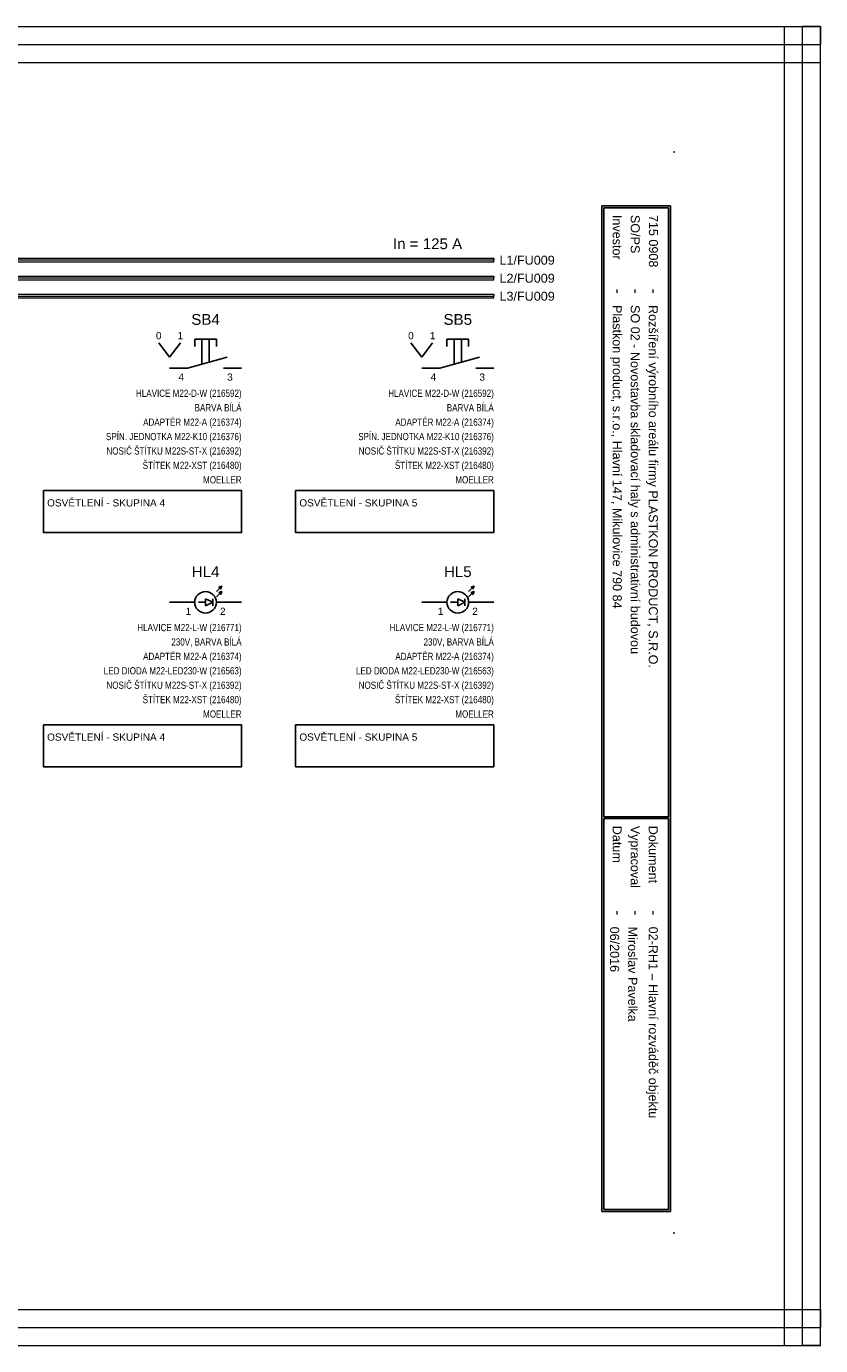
# Model space of a CAD drawing. Extents: x -721 to 7843, y 2912 to 4139.
# Tile 20 of 32: x 4390 to 4611, y 3359 to 3725. Entities that reach past the tile are written whole.
import ezdxf
from ezdxf.enums import TextEntityAlignment as Align

# ---------------------------------------------------------------- set-up
doc = ezdxf.new("R2010")
doc.units = 0
doc.header["$MEASUREMENT"] = 0
for name, color, linetype in [('1-KRESBA', 7, 'Continuous'), ('__Bílá', 7, 'Continuous'), ('__Oranžová', 30, 'Continuous'), ('__Rudá 010', 10, 'Continuous'), ('__Vínová 220', 220, 'Continuous'), ('__Černá 250', 7, 'Continuous')]:
    doc.layers.add(name, color=color, linetype=linetype)
doc.styles.add('Arial', font='arial.ttf')

# ---------------------------------------------------------------- blocks, each defined once
blk = doc.blocks.new('BLK_Razítko_malé_pro_rozváděče')
at = {"layer": '__Bílá'}
for p, q in [((15, -1), (15, -20)), ((15, -1), (294, -1)), ((15.5, -1.5), (15.5, -19.5)), ((15.5, -1.5), (184.5, -1.5)), ((184.5, -1.5), (184.5, -19.5)), ((185, -1.5), (185, -19.5)), ((185, -1.5), (293.5, -1.5)), ((293.5, -19.5), (293.5, -1.5)), ((294, -20), (294, -1)), ((15, -20), (294, -20)), ((15.5, -19.5), (184.5, -19.5)), ((185, -19.5), (293.5, -19.5)), ((15, -405), (15, -419)), ((15, -405), (294, -405)), ((15.5, -405.5), (15.5, -418.5)), ((15.5, -405.5), (194.5, -405.5)), ((194.5, -405.5), (194.5, -418.5)), ((195, -405.5), (195, -418.5)), ((195, -405.5), (293.5, -405.5)), ((293.5, -405.5), (293.5, -418.5)), ((294, -405), (294, -419)), ((15, -419), (294, -419)), ((15.5, -418.5), (194.5, -418.5)), ((195, -418.5), (293.5, -418.5))]:
    blk.add_line(p, q, dxfattribs=at)
for p in [(0, 0), (300, 0), (0, -420), (300, -420)]:
    blk.add_point(p, dxfattribs=at)
at = {"layer": '__Bílá', "style": 'Arial'}
for s, height, p in [('-', 3, (38, -7)), ('Dokument', 2.5, (187, -7)), ('-', 3, (210.5, -7)), ('SO/PS', 2.5, (17.5, -12)), ('-', 3, (38, -12)), ('Vypracoval', 2.5, (187, -12)), ('-', 3, (210.5, -12)), ('Investor', 2.5, (17.5, -17)), ('Datum', 2.5, (187, -17)), ('-', 3, (38, -17)), ('-', 3, (210.5, -17)), ('PVLK PROJECT s.r.o. , Langrova 195/33,  787 01 Šumperk', 2.5, (17.5, -411)), ('Copyright © 2012 PVLK', 2.5, (197, -411)), ('Telefon: 773 836 685, mobil: 777 848 204, e-mail: %%Upavelka@pvlk.cz', 2.5, (17.5, -416)), ('Číslo dokumentu .....', 2.5, (197, -416))]:
    blk.add_text(s, height=height, dxfattribs=at).set_placement(p)
at = {"layer": '__Vínová 220', "char_height": 2.5, "attachment_point": 7, "style": 'Arial'}
for s, insert in [('715 0908', (17.5, -7)), ('Rozšíření výrobního areálu firmy PLASTKON PRODUCT, S.R.O.', (42.5, -7.75)), ('02-RH1 – Hlavní rozváděč objektu', (215, -7.75)), ('SO 02 - Novostavba skladovací haly s administrativní budovou', (42.5, -12.75)), ('Miroslav Pavelka', (215, -12.75)), ('Plastkon product, s.r.o., Hlavní 147, Mikulovice 790 84', (42.5, -17.75)), ('06/2016', (215, -17.75))]:
    blk.add_mtext(s, dxfattribs=dict(at, insert=insert))
at = {"layer": '__Vínová 220', "style": 'Arial'}
blk.add_attdef('ČÍSLO', text='', height=4, dxfattribs=at).set_placement((290, -416), align=Align.RIGHT)
blk = doc.blocks.new('TLA0976')
at = {"color": 250, "linetype": 'Continuous'}
for p, q in [((-3, 8), (3, 8)), ((-3, 8), (-3, 6)), ((-1, 1.09), (-1, 8)), ((1, 1.64), (1, 8)), ((3, 8), (3, 6)), ((-10, 3), (-13, 7)), ((-10, 3), (-7, 7)), ((-10, 0), (-5, 0)), ((6, 3), (-5, 0)), ((5, 0), (10, 0))]:
    blk.add_line(p, q, dxfattribs=at)
at = {"style": 'Arial'}
for s, p in [('0', (-13, 8)), ('1', (-7, 8))]:
    blk.add_text(s, height=2, dxfattribs=at).set_placement(p, align=Align.CENTER)
blk.add_attdef('POPIS', text='', height=3, dxfattribs=at).set_placement((0, 12), align=Align.CENTER)
blk.add_attdef('CO', text='', height=2, dxfattribs=at).set_placement((-6, -3.5), align=Align.RIGHT)
blk.add_attdef('NO', (6, -3.5), '', height=2, dxfattribs=at)
at = {"style": 'Arial', "width": 0.8}
for tag, p in [('TYP', (10, -8)), ('BARVA', (10, -12)), ('DOPLŇ1', (10, -16)), ('DOPLŇ2', (10, -20)), ('DOPLŇ3', (10, -24)), ('DOPLŇ4', (10, -28)), ('DOPLŇ5', (10, -32))]:
    blk.add_attdef(tag, text='', height=2, dxfattribs=at).set_placement(p, align=Align.RIGHT)
blk = doc.blocks.new('*X10')
at = {"color": 0, "linetype": 'Continuous'}
for p, q in [((988.7, 4312.7), (988.7, 4312.7)), ((989.2, 4312.2), (988.7, 4312.7)), ((988.72, 4312.68), (988.78, 4312.73)), ((989.21, 4312.24), (988.74, 4312.71)), ((988.75, 4312.65), (988.85, 4312.76)), ((988.77, 4312.63), (988.92, 4312.78)), ((989.23, 4312.27), (988.77, 4312.73)), ((988.79, 4312.61), (988.99, 4312.81)), ((989.24, 4312.3), (988.8, 4312.74)), ((988.81, 4312.59), (989.06, 4312.84)), ((989.25, 4312.33), (988.83, 4312.75)), ((988.84, 4312.56), (989.14, 4312.86)), ((988.86, 4312.54), (989.21, 4312.89)), ((989.26, 4312.37), (988.87, 4312.76)), ((988.88, 4312.52), (989.28, 4312.92)), ((988.9, 4312.5), (989.35, 4312.94)), ((989.27, 4312.4), (988.9, 4312.77)), ((988.93, 4312.47), (989.42, 4312.97)), ((989.29, 4312.43), (988.93, 4312.79)), ((988.95, 4312.45), (989.5, 4313)), ((989.3, 4312.46), (988.96, 4312.8)), ((988.97, 4312.43), (989.47, 4312.93)), ((988.99, 4312.41), (989.45, 4312.86)), ((989.31, 4312.5), (989, 4312.81)), ((989.02, 4312.38), (989.42, 4312.79)), ((989.32, 4312.53), (989.03, 4312.82)), ((989.04, 4312.36), (989.39, 4312.72)), ((989.34, 4312.56), (989.06, 4312.84)), ((989.06, 4312.34), (989.37, 4312.65)), ((989.08, 4312.32), (989.34, 4312.57)), ((989.35, 4312.6), (989.1, 4312.85)), ((989.11, 4312.29), (989.31, 4312.5)), ((989.36, 4312.63), (989.13, 4312.86)), ((989.13, 4312.27), (989.29, 4312.43)), ((989.37, 4312.66), (989.16, 4312.87)), ((989.38, 4312.69), (989.19, 4312.88)), ((989.4, 4312.73), (989.23, 4312.9)), ((989.41, 4312.76), (989.26, 4312.91)), ((989.42, 4312.79), (989.29, 4312.92)), ((989.43, 4312.82), (989.32, 4312.93)), ((989.45, 4312.86), (989.36, 4312.95)), ((989.46, 4312.89), (989.39, 4312.96)), ((989.47, 4312.92), (989.42, 4312.97)), ((989.48, 4312.95), (989.45, 4312.98)), ((989.5, 4312.99), (989.49, 4313)), ((989.15, 4312.25), (989.26, 4312.36)), ((989.17, 4312.23), (989.23, 4312.29)), ((989.2, 4312.2), (989.21, 4312.21))]:
    blk.add_line(p, q, dxfattribs=at)
blk = doc.blocks.new('MOE01004')
for p, q in [((3, 3), (4.5, 4.5)), ((4.5, 4.5), (3.7, 4.2)), ((3.7, 4.2), (4.2, 3.7)), ((4.5, 4.5), (4.2, 3.7)), ((-3, 0), (-10, 0)), ((0, 0), (-2, 0)), ((2, 0), (0, 1)), ((0, -1), (0, 1)), ((2, 0), (0, -1)), ((2, 1), (2, -1)), ((3, 1.5), (4.5, 3)), ((3, 0), (10, 0)), ((4.5, 3), (3.7, 2.7)), ((3.7, 2.7), (4.2, 2.2)), ((4.5, 3), (4.2, 2.2))]:
    blk.add_line(p, q)
blk.add_circle((0, 0), 3)
for p in [(-985, -4308.5), (-985, -4310)]:
    blk.add_blockref('*X10', p)
at = {"style": 'Arial'}
blk.add_attdef('POPIS', text='', height=3, dxfattribs=at).set_placement((0, 7), align=Align.CENTER)
blk.add_attdef('1', text='', height=2, dxfattribs=at).set_placement((-4, -3.5), align=Align.RIGHT)
blk.add_attdef('2', (4, -3.5), '', height=2, dxfattribs=at)
at = {"style": 'Arial', "width": 0.8}
for tag, p in [('TYP', (10, -8)), ('BARVA', (10, -12)), ('DOPLŇ1', (10, -16)), ('DOPLŇ2', (10, -20)), ('DOPLŇ3', (10, -24)), ('DOPLŇ4', (10, -28)), ('DOPLŇ5', (10, -32))]:
    blk.add_attdef(tag, text='', height=2, dxfattribs=at).set_placement(p, align=Align.RIGHT)

msp = doc.modelspace()

# ---------------------------------------------------------------- linework, layer by layer
at = {"layer": '__Oranžová', "lineweight": 0}
for p, q in [((4180, 3660.5), (4520, 3660.5)), ((4180, 3660), (4520, 3660)), ((4180, 3659.5), (4520, 3659.5)), ((4520, 3660.5), (4520, 3660)), ((4520, 3659.5), (4520, 3660)), ((4180, 3655.5), (4520, 3655.5)), ((4180, 3655), (4520, 3655)), ((4180, 3654.5), (4520, 3654.5)), ((4520, 3655.5), (4520, 3655)), ((4520, 3654.5), (4520, 3655)), ((4180, 3650.5), (4520, 3650.5)), ((4180, 3650), (4520, 3650)), ((4520, 3650.5), (4520, 3650)), ((4520, 3649.5), (4520, 3650)), ((4180, 3649.5), (4520, 3649.5))]:
    msp.add_line(p, q, dxfattribs=at)
at = {"layer": '__Vínová 220', "lineweight": 0}
for p, q in [((4114.29, 3724.82), (4610.69, 3724.82)), ((4600.69, 3358.74), (4600.69, 3724.82)), ((4600.69, 3724.82), (4605.69, 3724.82)), ((4605.69, 3358.74), (4605.69, 3724.82)), ((4610.69, 3724.82), (4605.69, 3724.82)), ((4610.69, 3724.82), (4610.69, 3719.82)), ((4610.69, 3358.74), (4610.69, 3724.82)), ((4114.29, 3719.82), (4610.69, 3719.82)), ((4610.69, 3714.82), (4610.69, 3719.82)), ((4114.29, 3714.82), (4610.69, 3714.82)), ((4114.29, 3368.74), (4610.69, 3368.74)), ((4610.69, 3368.74), (4610.69, 3363.74)), ((4114.29, 3363.74), (4610.69, 3363.74)), ((4610.69, 3358.74), (4610.69, 3363.74)), ((4114.29, 3358.74), (4610.69, 3358.74)), ((4600.69, 3358.74), (4605.69, 3358.74)), ((4610.69, 3358.74), (4605.69, 3358.74))]:
    msp.add_line(p, q, dxfattribs=at)
at = {"layer": '__Černá 250'}
for points in [[(4395, 3596), (4450, 3596), (4450, 3584.36), (4395, 3584.36)], [(4465, 3596), (4520, 3596), (4520, 3584.36), (4465, 3584.36)], [(4395, 3531), (4450, 3531), (4450, 3519.36), (4395, 3519.36)], [(4465, 3531), (4520, 3531), (4520, 3519.36), (4465, 3519.36)]]:
    msp.add_lwpolyline(points, close=True, dxfattribs=at)

# ---------------------------------------------------------------- block references
at = {"layer": '1-KRESBA', "rotation": 270}
msp.add_blockref('BLK_Razítko_malé_pro_rozváděče', (4570, 3690), dxfattribs=at).add_auto_attribs({'ČÍSLO': '21.10'})
at = {"layer": '1-KRESBA'}
for p, values in [((4440, 3630), {'POPIS': 'SB4', 'CO': '4', 'NO': '3', 'TYP': 'HLAVICE M22-D-W (216592)', 'BARVA': 'BARVA BÍLÁ', 'DOPLŇ1': 'ADAPTÉR M22-A (216374)', 'DOPLŇ2': 'SPÍN. JEDNOTKA M22-K10 (216376)', 'DOPLŇ3': 'NOSIČ ŠTÍTKU M22S-ST-X (216392)', 'DOPLŇ4': 'ŠTÍTEK M22-XST (216480)', 'DOPLŇ5': 'MOELLER'}), ((4510, 3630), {'POPIS': 'SB5', 'CO': '4', 'NO': '3', 'TYP': 'HLAVICE M22-D-W (216592)', 'BARVA': 'BARVA BÍLÁ', 'DOPLŇ1': 'ADAPTÉR M22-A (216374)', 'DOPLŇ2': 'SPÍN. JEDNOTKA M22-K10 (216376)', 'DOPLŇ3': 'NOSIČ ŠTÍTKU M22S-ST-X (216392)', 'DOPLŇ4': 'ŠTÍTEK M22-XST (216480)', 'DOPLŇ5': 'MOELLER'})]:
    msp.add_blockref('TLA0976', p, dxfattribs=at).add_auto_attribs(values)
at = {"layer": '__Černá 250'}
for p, values in [((4440, 3565), {'POPIS': 'HL4', 'TYP': 'HLAVICE M22-L-W (216771)', 'BARVA': '230V, BARVA BÍLÁ', 'DOPLŇ1': 'ADAPTÉR M22-A (216374)', 'DOPLŇ2': 'LED DIODA M22-LED230-W (216563)', 'DOPLŇ3': 'NOSIČ ŠTÍTKU M22S-ST-X (216392)', 'DOPLŇ4': 'ŠTÍTEK M22-XST (216480)', 'DOPLŇ5': 'MOELLER', '1': '1', '2': '2'}), ((4510, 3565), {'POPIS': 'HL5', 'TYP': 'HLAVICE M22-L-W (216771)', 'BARVA': '230V, BARVA BÍLÁ', 'DOPLŇ1': 'ADAPTÉR M22-A (216374)', 'DOPLŇ2': 'LED DIODA M22-LED230-W (216563)', 'DOPLŇ3': 'NOSIČ ŠTÍTKU M22S-ST-X (216392)', 'DOPLŇ4': 'ŠTÍTEK M22-XST (216480)', 'DOPLŇ5': 'MOELLER', '1': '1', '2': '2'})]:
    msp.add_blockref('MOE01004', p, dxfattribs=at).add_auto_attribs(values)

# ---------------------------------------------------------------- texts
at = {"layer": '1-KRESBA', "color": 4, "linetype": 'Continuous', "style": 'Arial'}
msp.add_text('In = 125 A', height=3, dxfattribs=at).set_placement((4492, 3663))
at = {"layer": '__Oranžová', "lineweight": 0, "style": 'Arial'}
for s, p in [('L1/FU009', (4521.57, 3658.69)), ('L2/FU009', (4521.57, 3653.69)), ('L3/FU009', (4521.57, 3648.69))]:
    msp.add_text(s, height=2.5, dxfattribs=at).set_placement(p)
at = {"layer": '__Rudá 010', "char_height": 2, "width": 52.9658, "attachment_point": 1, "style": 'Arial'}
for s, insert in [('OSVĚTLENÍ - SKUPINA 4', (4396.02, 3593.6)), ('OSVĚTLENÍ - SKUPINA 5', (4466.02, 3593.6)), ('OSVĚTLENÍ - SKUPINA 4', (4396.02, 3528.6)), ('OSVĚTLENÍ - SKUPINA 5', (4466.02, 3528.6))]:
    msp.add_mtext(s, dxfattribs=dict(at, insert=insert))

doc.saveas('drawing.dxf')
